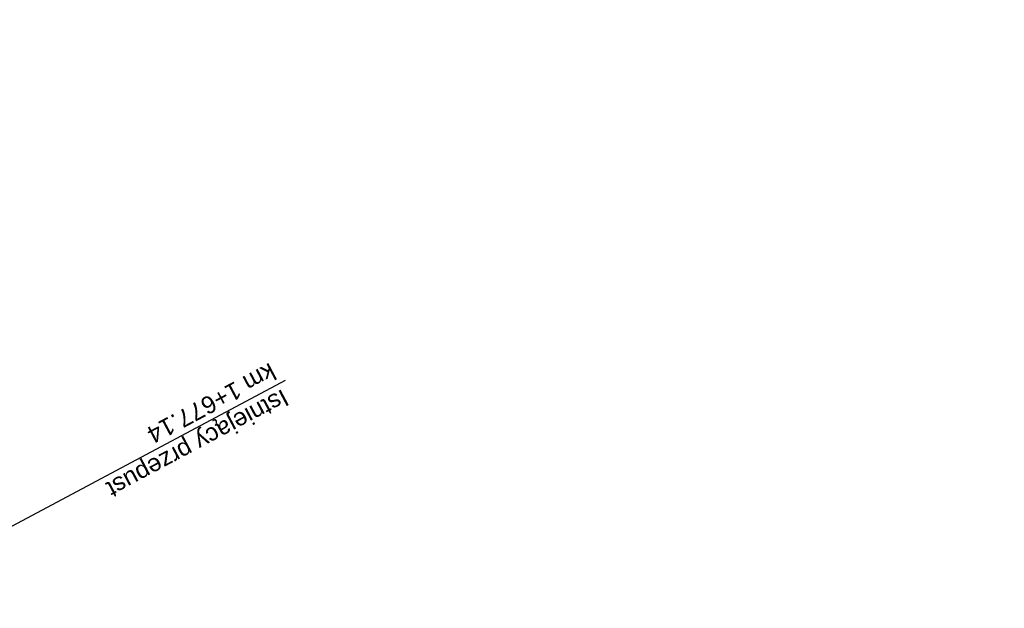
# Model space of a CAD drawing. Header units: metres. Extents: x 7529682 to 7533711, y 5721186 to 5727842.
# Tile 71 of 110: x 7530512 to 7530582, y 5726306 to 5726348. Entities that reach past the tile are written whole.
import ezdxf

# ---------------------------------------------------------------- set-up
doc = ezdxf.new("R2010")
doc.units = ezdxf.units.M
doc.layers.add('D-hatch-ciag-pieszo-rowerowy', color=7, linetype='Continuous', lineweight=13, true_color=0xff9f80)
doc.layers.add('D-opisy', color=7, linetype='Continuous', lineweight=30)
doc.styles.get("Standard").update_dxf_attribs({"font": 'arial.ttf'})

msp = doc.modelspace()

# ---------------------------------------------------------------- hatches: boundary and pattern name
at = {"layer": 'D-hatch-ciag-pieszo-rowerowy'}
h = msp.add_hatch(dxfattribs=at)
h.set_pattern_fill('ANSI37', color=256, scale=0.15, style=0)
h.set_pattern_definition([(45, (0, 0), (-0.33675960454, 0.33675960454), []), (135, (0, 0), (-0.33675960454, -0.33675960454), [])])
edge = h.paths.add_edge_path()
edge.add_line((7530579.999, 5726163.494), (7530582.284, 5726164.519))
edge.add_line((7530582.284, 5726164.519), (7530574.938, 5726178.434))
edge.add_arc((7530619.154, 5726201.777), 50, 202.668, 207.83183, ccw=False)
edge.add_line((7530573.016, 5726182.508), (7530570.15, 5726189.371))
edge.add_arc((7530524.012, 5726170.102), 50, 22.668, 27.59344)
edge.add_line((7530568.325, 5726193.262), (7530565.111, 5726199.411))
edge.add_arc((7530529.661, 5726180.883), 40, 27.59344, 33.13089)
edge.add_line((7530563.158, 5726202.745), (7530555.511, 5726214.462))
edge.add_arc((7530589.008, 5726236.325), 40, 208.44752, 213.13089, ccw=False)
edge.add_line((7530553.837, 5726217.27), (7530543.028, 5726237.223))
edge.add_line((7530543.028, 5726237.223), (7530528.099, 5726266.319))
edge.add_line((7530528.099, 5726266.319), (7530507.524, 5726305.704))
edge.add_line((7530507.524, 5726305.704), (7530488.366, 5726341.909))
edge.add_line((7530488.366, 5726341.909), (7530485.291, 5726347.724))
edge.add_line((7530485.291, 5726347.724), (7530482.337, 5726347.963))
edge.add_line((7530482.337, 5726347.963), (7530486.156, 5726340.739))
edge.add_line((7530486.156, 5726340.739), (7530505.312, 5726304.54))
edge.add_line((7530505.312, 5726304.54), (7530525.878, 5726265.169))
edge.add_line((7530525.878, 5726265.169), (7530540.816, 5726236.057))
edge.add_line((7530540.816, 5726236.057), (7530551.688, 5726215.99))
edge.add_arc((7530586.858, 5726235.044), 40, 208.44752, 213.13089)
edge.add_line((7530553.361, 5726213.182), (7530560.998, 5726201.48))
edge.add_arc((7530527.501, 5726179.618), 40, 27.59344, 33.13089, ccw=False)
edge.add_line((7530562.951, 5726198.146), (7530566.06, 5726192.199))
edge.add_arc((7530521.747, 5726169.039), 50, 22.668, 27.59344, ccw=False)
edge.add_line((7530567.884, 5726188.309), (7530570.753, 5726181.44))
edge.add_arc((7530616.891, 5726200.71), 50, 202.668, 207.83183)
edge.add_line((7530572.675, 5726177.366), (7530579.999, 5726163.494))

# ---------------------------------------------------------------- linework, layer by layer
at = {"layer": 'D-opisy'}
msp.add_line((7530500.62, 5726306.08), (7530530.688, 5726322.12), dxfattribs=at)

# ---------------------------------------------------------------- texts
for s, p in [('km 1+677.14', (7530529.568, 5726323.403)), ('Istniejący przepust', (7530530.485, 5726321.517))]:
    msp.add_text(s, height=1.25, rotation=208.0783, dxfattribs=at).set_placement(p)

doc.saveas('drawing.dxf')
